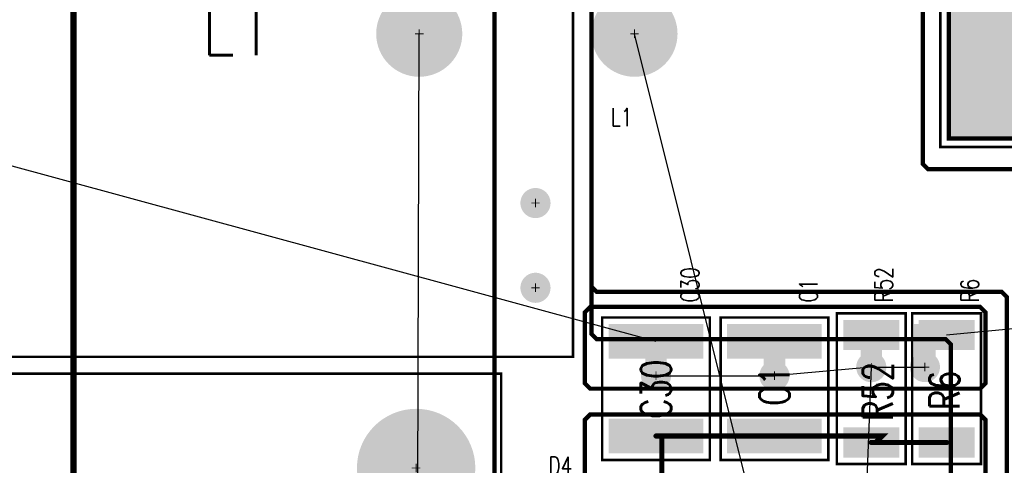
# Model space of a CAD drawing. Extents: x -4.8 to 11.7, y -3.6 to 8.1.
# Tile 50 of 53: x 4.2 to 6.5, y 4.7 to 5.7. Entities that reach past the tile are written whole.
import ezdxf

# ---------------------------------------------------------------- set-up
doc = ezdxf.new("R2010")
doc.units = 0
for name, pattern in [('SIG_1', [2, 1, 1]), ('SIG_10', [2, 1, 1]), ('SIG_18', [2, 1, 1]), ('SIG_19', [2, 1, 1])]:
    doc.linetypes.add(name, pattern=pattern)
for name, color, linetype in [('COPPER_01', 1, 'CONTINUOUS'), ('COPPER_04', 5, 'CONTINUOUS'), ('DRIL_NPLTE_THRU_01', 16, 'CONTINUOUS'), ('DRIL_NPLTE_THRU_04', 176, 'CONTINUOUS'), ('DRIL_PLTE_THRU_01', 16, 'CONTINUOUS'), ('DRIL_PLTE_THRU_04', 176, 'CONTINUOUS'), ('DRIL_SYMBOL', 254, 'CONTINUOUS'), ('LINK_00', 2, 'CONTINUOUS'), ('PADS_BOT', 5, 'CONTINUOUS'), ('PADS_INNER', 1, 'CONTINUOUS'), ('PADS_TOP', 1, 'CONTINUOUS'), ('PART_NAME_123', 255, 'CONTINUOUS'), ('PART_NAME_129', 2, 'CONTINUOUS'), ('PART_TOP_2DLINE_123', 255, 'CONTINUOUS'), ('PART_TOP_2DLINE_129', 2, 'CONTINUOUS'), ('TRACE_01', 1, 'CONTINUOUS'), ('VIAPTS', 56, 'CONTINUOUS')]:
    doc.layers.add(name, color=color, linetype=linetype)
doc.styles.add('W0$001', font='simplex', dxfattribs={"width": 0.75})
doc.styles.add('W0$006', font='simplex', dxfattribs={"width": 0.75})

# ---------------------------------------------------------------- blocks, each defined once
blk = doc.blocks.new('SMOOTH_0$01')
at = {"const_width": 0.005}
blk.add_lwpolyline([(-0.0025, 0, 1), (0.0025, 0, 1)], format="xyb", close=True, dxfattribs=at)
blk = doc.blocks.new('COPPER_277')
at = {"layer": 'COPPER_01', "const_width": 0.01}
blk.add_lwpolyline([(0, 0.012), (-0.012, 0), (-0.208, 0), (-0.22, 0.012), (-0.22, 1.0429), (-0.232, 1.0549), (-0.398, 1.0549), (-0.41, 1.0669), (-0.41, 1.1829), (-0.398, 1.1949), (-0.252, 1.1949), (-0.24, 1.2069), (-0.24, 1.503), (-0.252, 1.515), (-0.398, 1.515), (-0.41, 1.527), (-0.41, 1.718), (-0.422, 1.73), (-0.523, 1.73), (-0.535, 1.742), (-0.535, 1.873), (-0.523, 1.885), (0.383, 1.885), (0.395, 1.873), (0.395, 1.747), (0.383, 1.735), (0.012, 1.735), (0, 1.723)], close=True, dxfattribs=at)
at = {"layer": 'COPPER_01'}
for p in [(-0.535, 1.873), (-0.523, 1.885), (0.383, 1.885), (0.395, 1.873), (-0.535, 1.742), (0.012, 1.735), (0.383, 1.735), (0.395, 1.747), (-0.523, 1.73), (-0.422, 1.73), (-0.41, 1.718), (0, 1.723), (-0.41, 1.527), (-0.398, 1.515), (-0.252, 1.515), (-0.24, 1.503), (-0.398, 1.1949), (-0.252, 1.1949), (-0.24, 1.2069), (-0.41, 1.1829), (-0.41, 1.0669), (-0.398, 1.0549), (-0.232, 1.0549), (-0.22, 1.0429), (-0.22, 0.012), (-0.208, 0), (-0.012, 0), (0, 0.012)]:
    blk.add_blockref('SMOOTH_0$01', p, dxfattribs=at)
blk = doc.blocks.new('COPPER_278')
at = {"layer": 'COPPER_01', "const_width": 0.01}
blk.add_lwpolyline([(0.055, -0.03), (0.025, 0), (-0.8904, 0), (-0.9204, -0.03), (-0.9204, -2.49), (-0.8904, -2.52), (0.025, -2.52), (0.055, -2.49), (0.055, -2.195), (0.025, -2.165), (-0.315, -2.165), (-0.345, -2.135), (-0.345, -1.31), (-0.315, -1.28), (0.025, -1.28), (0.055, -1.25)], close=True, dxfattribs=at)
blk = doc.blocks.new('COPPER_279')
at = {"layer": 'COPPER_04', "const_width": 0.01}
blk.add_lwpolyline([(0.0496, 0.012), (0.0376, 0), (-0.3734, 0), (-0.3854, 0.012), (-0.3854, 1.068), (-0.3734, 1.08), (-0.3474, 1.08), (-0.3354, 1.092), (-0.3354, 2.4782), (-0.3474, 2.4902), (-1.158, 2.4902), (-1.17, 2.5022), (-1.17, 3.428), (-1.158, 3.44), (-0.4124, 3.44), (-0.4004, 3.428), (-0.4004, 2.8972), (-0.3884, 2.8852), (0.0626, 2.8852), (0.0746, 2.8732), (0.0746, 1.1302), (0.0496, 1.1302)], close=True, dxfattribs=at)
at = {"layer": 'COPPER_04'}
for p in [(-0.4004, 2.8972), (-0.3884, 2.8852), (-1.17, 2.5022), (-1.158, 2.4902), (-0.3474, 2.4902), (-0.3354, 2.4782)]:
    blk.add_blockref('SMOOTH_0$01', p, dxfattribs=at)
blk = doc.blocks.new('COPPER_280')
at = {"layer": 'COPPER_01', "const_width": 0.01}
blk.add_lwpolyline([(0.015, 0.003), (0.003, 0.015), (-0.903, 0.015), (-0.915, 0.003), (-0.915, -0.163), (-0.903, -0.175), (0.003, -0.175), (0.015, -0.163)], close=True, dxfattribs=at)
at = {"layer": 'COPPER_01'}
for p in [(-0.915, 0.003), (-0.903, 0.015), (0.003, 0.015), (0.015, 0.003), (-0.915, -0.163), (0.015, -0.163), (-0.903, -0.175), (0.003, -0.175)]:
    blk.add_blockref('SMOOTH_0$01', p, dxfattribs=at)
blk = doc.blocks.new('COPPER_281')
at = {"layer": 'COPPER_04', "const_width": 0.01}
blk.add_lwpolyline([(0.055, -0.03), (0.025, 0), (-0.8954, 0), (-0.9254, -0.03), (-0.9254, -2.49), (-0.8954, -2.52), (0.025, -2.52), (0.055, -2.49), (0.055, -2.195), (0.025, -2.165), (-0.315, -2.165), (-0.345, -2.135), (-0.345, -1.31), (-0.315, -1.28), (0.025, -1.28), (0.055, -1.25)], close=True, dxfattribs=at)
blk = doc.blocks.new('COPPER_282')
at = {"layer": 'COPPER_01', "const_width": 0.01}
blk.add_lwpolyline([(0.0496, 0.012), (0.0376, 0), (-0.3734, 0), (-0.3854, 0.012), (-0.3854, 1.068), (-0.3734, 1.08), (-0.217, 1.08), (-0.205, 1.092), (-0.205, 2.5882), (-0.217, 2.6002), (-1.158, 2.6002), (-1.17, 2.6122), (-1.17, 3.428), (-1.158, 3.44), (-0.4124, 3.44), (-0.4004, 3.428), (-0.4004, 2.8972), (-0.3884, 2.8852), (0.0376, 2.8852), (0.0496, 2.8732)], close=True, dxfattribs=at)
at = {"layer": 'COPPER_01'}
for p in [(-0.4004, 2.8972), (-0.3884, 2.8852), (-1.17, 2.6122), (-1.158, 2.6002), (-0.217, 2.6002)]:
    blk.add_blockref('SMOOTH_0$01', p, dxfattribs=at)
blk = doc.blocks.new('SMOOTH_0$006')
at = {"const_width": 0.003}
blk.add_lwpolyline([(-0.0015, 0, 1), (0.0015, 0, 1)], format="xyb", close=True, dxfattribs=at)
blk = doc.blocks.new('SMOOTH_0$001')
at = {"const_width": 0.0005}
blk.add_lwpolyline([(-0.00025, 0, 1), (0.00025, 0, 1)], format="xyb", close=True, dxfattribs=at)
blk = doc.blocks.new('PART_BODY_TOP_199')
at = {"layer": 'PART_TOP_2DLINE_123', "const_width": 0.006}
blk.add_lwpolyline([(-0.1655, 0.125), (0.1655, 0.125), (0.1655, -0.125), (-0.1655, -0.125)], close=True, dxfattribs=at)
at = {"layer": 'PART_TOP_2DLINE_129', "const_width": 0.001}
blk.add_lwpolyline([(-0.1655, 0.125), (0.1655, 0.125), (0.1655, -0.125), (-0.1655, -0.125)], close=True, dxfattribs=at)
at = {"layer": 'PART_TOP_2DLINE_123'}
for p in [(-0.1655, 0.125), (0.1655, 0.125), (-0.1655, -0.125), (0.1655, -0.125)]:
    blk.add_blockref('SMOOTH_0$006', p, dxfattribs=at)
at = {"layer": 'PART_TOP_2DLINE_129'}
for p in [(-0.1655, 0.125), (0.1655, 0.125), (-0.1655, -0.125), (0.1655, -0.125)]:
    blk.add_blockref('SMOOTH_0$001', p, dxfattribs=at)
blk = doc.blocks.new('DRIL_HOLE_0')
blk.add_lwpolyline([(0, 0, 1), (0, 0, 1)], format="xyb", close=True)
blk = doc.blocks.new('PAD_0')
blk.add_lwpolyline([(0, 0, 1), (0, 0, 1)], format="xyb", close=True)
blk = doc.blocks.new('PAD_32')
at = {"const_width": 0.08}
blk.add_lwpolyline([(-0.11, 0), (0.11, 0)], dxfattribs=at)
blk = doc.blocks.new('STK_TOP_44')
at = {"layer": 'DRIL_NPLTE_THRU_01'}
blk.add_blockref('DRIL_HOLE_0', (0, 0), dxfattribs=at)
at = {"layer": 'DRIL_NPLTE_THRU_04'}
blk.add_blockref('DRIL_HOLE_0', (0, 0), dxfattribs=at)
at = {"layer": 'PADS_BOT'}
blk.add_blockref('PAD_0', (0, 0), dxfattribs=at)
at = {"layer": 'PADS_INNER'}
blk.add_blockref('PAD_0', (0, 0), dxfattribs=at)
at = {"layer": 'PADS_TOP', "rotation": 90}
blk.add_blockref('PAD_32', (0, 0), dxfattribs=at)
blk = doc.blocks.new('SYM_TOP_32')
for name, p in [('STK_TOP_44', (-0.11, 0)), ('STK_TOP_44', (0.11, 0)), ('PART_BODY_TOP_199', (0, 0))]:
    blk.add_blockref(name, p)
blk = doc.blocks.new('PART_TOP_48')
blk.add_blockref('SYM_TOP_32', (0, 0))
at = {"layer": 'PART_NAME_123', "style": 'W0$006', "width": 0.75}
blk.add_text('C1', height=0.042, rotation=180, dxfattribs=at).set_placement((-0.2, 0.1))
at = {"layer": 'PART_NAME_129', "style": 'W0$001', "width": 0.75}
blk.add_text('C1', height=0.07, rotation=180, dxfattribs=at).set_placement((0.04, 0.035))
blk = doc.blocks.new('PART_BODY_TOP_176')
at = {"layer": 'PART_TOP_2DLINE_123', "const_width": 0.006}
blk.add_lwpolyline([(0.175, 0.08), (0.175, -0.08), (-0.175, -0.08), (-0.175, 0.08)], close=True, dxfattribs=at)
at = {"layer": 'PART_TOP_2DLINE_129', "const_width": 0.001}
blk.add_lwpolyline([(0.175, 0.08), (0.175, -0.08), (-0.175, -0.08), (-0.175, 0.08)], close=True, dxfattribs=at)
at = {"layer": 'PART_TOP_2DLINE_123'}
for p in [(-0.175, 0.08), (0.175, 0.08), (-0.175, -0.08), (0.175, -0.08)]:
    blk.add_blockref('SMOOTH_0$006', p, dxfattribs=at)
at = {"layer": 'PART_TOP_2DLINE_129'}
for p in [(-0.175, 0.08), (0.175, 0.08), (-0.175, -0.08), (0.175, -0.08)]:
    blk.add_blockref('SMOOTH_0$001', p, dxfattribs=at)
blk = doc.blocks.new('PAD_34')
at = {"const_width": 0.07}
blk.add_lwpolyline([(-0.065, 0), (0.065, 0)], dxfattribs=at)
blk = doc.blocks.new('STK_TOP_11')
at = {"layer": 'DRIL_NPLTE_THRU_01'}
blk.add_blockref('DRIL_HOLE_0', (0, 0), dxfattribs=at)
at = {"layer": 'DRIL_NPLTE_THRU_04'}
blk.add_blockref('DRIL_HOLE_0', (0, 0), dxfattribs=at)
at = {"layer": 'PADS_BOT'}
blk.add_blockref('PAD_0', (0, 0), dxfattribs=at)
at = {"layer": 'PADS_INNER'}
blk.add_blockref('PAD_0', (0, 0), dxfattribs=at)
at = {"layer": 'PADS_TOP', "rotation": 90}
blk.add_blockref('PAD_34', (0, 0), dxfattribs=at)
blk = doc.blocks.new('SYM_TOP_9')
for name, p in [('STK_TOP_11', (-0.125, 0)), ('STK_TOP_11', (0.125, 0)), ('PART_BODY_TOP_176', (0, 0))]:
    blk.add_blockref(name, p)
blk = doc.blocks.new('PART_TOP_49')
blk.add_blockref('SYM_TOP_9', (0, 0))
at = {"layer": 'PART_NAME_123', "style": 'W0$006', "width": 0.75}
blk.add_text('R6', height=0.042, dxfattribs=at).set_placement((0.2, -0.075))
at = {"layer": 'PART_NAME_129', "style": 'W0$001', "width": 0.75}
blk.add_text('R6', height=0.07, dxfattribs=at).set_placement((-0.05, -0.03))
blk = doc.blocks.new('PART_BODY_TOP_179')
at = {"layer": 'PART_TOP_2DLINE_123', "const_width": 0.006}
for points in [[(0.15, 0.09), (-0.15, 0.09), (-0.15, -0.09), (0.15, -0.09)], [(0.01, -0.08), (-0.02, -0.06), (0.01, -0.04)], [(0.01, -0.08), (-0.02, -0.06), (0.01, -0.04)]]:
    blk.add_lwpolyline(points, close=True, dxfattribs=at)
blk.add_lwpolyline([(-0.02, -0.04), (-0.02, -0.08)], dxfattribs=at)
blk.add_lwpolyline([(-0.02, -0.04), (-0.02, -0.08)], dxfattribs=at)
at = {"layer": 'PART_TOP_2DLINE_129', "const_width": 0.001}
for points in [[(0.15, 0.09), (-0.15, 0.09), (-0.15, -0.09), (0.15, -0.09)], [(0.015, -0.015), (-0.015, 0.005), (0.015, 0.025)]]:
    blk.add_lwpolyline(points, close=True, dxfattribs=at)
blk.add_lwpolyline([(-0.015, 0.025), (-0.015, -0.015)], dxfattribs=at)
at = {"layer": 'PART_TOP_2DLINE_123'}
for p in [(-0.15, 0.09), (0.15, 0.09), (-0.02, -0.04), (-0.02, -0.04), (0.01, -0.04), (0.01, -0.04), (-0.02, -0.06), (-0.02, -0.06), (-0.15, -0.09), (-0.02, -0.08), (-0.02, -0.08), (0.01, -0.08), (0.01, -0.08), (0.15, -0.09)]:
    blk.add_blockref('SMOOTH_0$006', p, dxfattribs=at)
at = {"layer": 'PART_TOP_2DLINE_129'}
for p in [(-0.15, 0.09), (0.15, 0.09), (-0.015, 0.025), (0.015, 0.025), (-0.015, 0.005), (-0.015, -0.015), (0.015, -0.015), (-0.15, -0.09), (0.15, -0.09)]:
    blk.add_blockref('SMOOTH_0$001', p, dxfattribs=at)
blk = doc.blocks.new('PAD_18')
at = {"const_width": 0.1}
blk.add_lwpolyline([(-0.05, 0), (0.05, 0)], dxfattribs=at)
blk = doc.blocks.new('STK_TOP_15')
at = {"layer": 'DRIL_NPLTE_THRU_01'}
blk.add_blockref('DRIL_HOLE_0', (0, 0), dxfattribs=at)
at = {"layer": 'DRIL_NPLTE_THRU_04'}
blk.add_blockref('DRIL_HOLE_0', (0, 0), dxfattribs=at)
at = {"layer": 'PADS_BOT'}
blk.add_blockref('PAD_0', (0, 0), dxfattribs=at)
at = {"layer": 'PADS_INNER'}
blk.add_blockref('PAD_0', (0, 0), dxfattribs=at)
at = {"layer": 'PADS_TOP'}
blk.add_blockref('PAD_18', (0, 0), dxfattribs=at)
blk = doc.blocks.new('SYM_TOP_12')
for name, p in [('PART_BODY_TOP_179', (0, 0)), ('STK_TOP_15', (-0.087, 0)), ('STK_TOP_15', (0.087, 0))]:
    blk.add_blockref(name, p)
blk = doc.blocks.new('PART_TOP_50')
blk.add_blockref('SYM_TOP_12', (0, 0))
at = {"layer": 'PART_NAME_123', "style": 'W0$006', "width": 0.75}
blk.add_text('D4', height=0.042, rotation=180, dxfattribs=at).set_placement((0.125, -0.1))
at = {"layer": 'PART_NAME_129', "style": 'W0$001', "width": 0.75}
blk.add_text('D4', height=0.07, rotation=180, dxfattribs=at).set_placement((-0.0396, 0.0398))
blk = doc.blocks.new('PART_BODY_TOP_197')
at = {"layer": 'PART_TOP_2DLINE_123', "const_width": 0.006}
blk.add_lwpolyline([(0.81, 1.035), (-0.81, 1.035), (-0.81, -1.035), (0.81, -1.035)], close=True, dxfattribs=at)
at = {"layer": 'PART_TOP_2DLINE_129', "const_width": 0.001}
blk.add_lwpolyline([(0.81, 1.035), (-0.81, 1.035), (-0.81, -1.035), (0.81, -1.035)], close=True, dxfattribs=at)
at = {"layer": 'PART_TOP_2DLINE_123'}
for p in [(-0.81, 1.035), (0.81, 1.035), (-0.81, -1.035), (0.81, -1.035)]:
    blk.add_blockref('SMOOTH_0$006', p, dxfattribs=at)
at = {"layer": 'PART_TOP_2DLINE_129'}
for p in [(-0.81, 1.035), (0.81, 1.035), (-0.81, -1.035), (0.81, -1.035)]:
    blk.add_blockref('SMOOTH_0$001', p, dxfattribs=at)
blk = doc.blocks.new('DRIL_SYMBOL_0$052')
at = {"layer": 'DRIL_SYMBOL', "const_width": 0.002}
for points in [[(-0.01, 0), (0.01, 0)], [(0, -0.01), (0, 0.01)]]:
    blk.add_lwpolyline(points, dxfattribs=at)
blk = doc.blocks.new('DRIL_HOLE_0$052')
at = {"const_width": 0.026}
blk.add_lwpolyline([(-0.013, 0, 1), (0.013, 0, 1)], format="xyb", close=True, dxfattribs=at)
blk.add_blockref('DRIL_SYMBOL_0$052', (0, 0))
blk = doc.blocks.new('PAD_48')
at = {"const_width": 0.04}
blk.add_lwpolyline([(0, -0.02, 1), (0, 0.02, 1)], format="xyb", close=True, dxfattribs=at)
blk = doc.blocks.new('STK_TOP_166')
at = {"layer": 'DRIL_PLTE_THRU_01'}
blk.add_blockref('DRIL_HOLE_0$052', (0, 0), dxfattribs=at)
at = {"layer": 'DRIL_PLTE_THRU_04'}
blk.add_blockref('DRIL_HOLE_0$052', (0, 0), dxfattribs=at)
at = {"layer": 'PADS_BOT'}
blk.add_blockref('PAD_48', (0, 0), dxfattribs=at)
at = {"layer": 'PADS_INNER'}
blk.add_blockref('PAD_48', (0, 0), dxfattribs=at)
at = {"layer": 'PADS_TOP'}
blk.add_blockref('PAD_48', (0, 0), dxfattribs=at)
blk = doc.blocks.new('DRIL_SYMBOL_0$2')
at = {"layer": 'DRIL_SYMBOL', "const_width": 0.002}
for points in [[(-0.01, 0), (0.01, 0)], [(0, -0.01), (0, 0.01)]]:
    blk.add_lwpolyline(points, dxfattribs=at)
blk = doc.blocks.new('DRIL_HOLE_0$2')
at = {"const_width": 0.1}
blk.add_lwpolyline([(-0.05, 0, 1), (0.05, 0, 1)], format="xyb", close=True, dxfattribs=at)
blk.add_blockref('DRIL_SYMBOL_0$2', (0, 0))
blk = doc.blocks.new('PAD_52')
at = {"const_width": 0.1375}
blk.add_lwpolyline([(0, -0.06875, 1), (0, 0.06875, 1)], format="xyb", close=True, dxfattribs=at)
blk = doc.blocks.new('STK_TOP_42')
at = {"layer": 'DRIL_PLTE_THRU_01'}
blk.add_blockref('DRIL_HOLE_0$2', (0, 0), dxfattribs=at)
at = {"layer": 'DRIL_PLTE_THRU_04'}
blk.add_blockref('DRIL_HOLE_0$2', (0, 0), dxfattribs=at)
at = {"layer": 'PADS_BOT'}
blk.add_blockref('PAD_52', (0, 0), dxfattribs=at)
at = {"layer": 'PADS_INNER'}
blk.add_blockref('PAD_52', (0, 0), dxfattribs=at)
at = {"layer": 'PADS_TOP'}
blk.add_blockref('PAD_52', (0, 0), dxfattribs=at)
blk = doc.blocks.new('SYM_TOP_30')
for name, p in [('PART_BODY_TOP_197', (0, 0)), ('STK_TOP_42', (-0.591, 0.8375)), ('STK_TOP_42', (-0.197, 0.8375)), ('STK_TOP_42', (0.197, 0.8375)), ('STK_TOP_42', (0.591, 0.8375)), ('STK_TOP_166', (-0.591, -0.8375)), ('STK_TOP_166', (-0.394, -0.8375)), ('STK_TOP_166', (-0.197, -0.8375)), ('STK_TOP_166', (0.197, -0.8375)), ('STK_TOP_166', (0.394, -0.8375)), ('STK_TOP_166', (0.591, -0.8375))]:
    blk.add_blockref(name, p)
blk = doc.blocks.new('PART_TOP_72')
blk.add_blockref('SYM_TOP_30', (0, 0))
at = {"layer": 'PART_NAME_123', "style": 'W0$006', "width": 0.75}
blk.add_text('T2', height=0.042, rotation=90, dxfattribs=at).set_placement((0.77, -1.125))
at = {"layer": 'PART_NAME_129', "style": 'W0$001', "width": 0.75}
blk.add_text('T2', height=0.21, rotation=90, dxfattribs=at).set_placement((0.095, -0.13))
blk = doc.blocks.new('PART_BODY_TOP_188')
at = {"layer": 'PART_TOP_2DLINE_123', "const_width": 0.006}
blk.add_lwpolyline([(-0.33, 0.27), (0.37, 0.27), (0.37, -0.27), (-0.33, -0.27)], dxfattribs=at)
at = {"layer": 'PART_TOP_2DLINE_129', "const_width": 0.01}
blk.add_lwpolyline([(-1.2, -0.25), (-1.2, 0.25), (0.35, 0.25), (0.35, -0.25)], close=True, dxfattribs=at)
for points in [[(-1.1, 0.25), (-1.1, -0.25)], [(-0.6, 0.25), (-0.6, -0.25)], [(-0.35, 0.25), (-0.35, -0.25)], [(-0.45, 0.225), (-0.45, 0.175)], [(-0.865, 0.125), (-0.865, -0.125)], [(-0.835, 0.125), (-0.835, -0.125)], [(-0.45, 0.125), (-0.45, 0.075)], [(-0.45, 0.025), (-0.45, -0.025)], [(-0.45, -0.075), (-0.45, -0.125)], [(-0.45, -0.175), (-0.45, -0.225)]]:
    blk.add_lwpolyline(points, dxfattribs=at)
blk.add_lwpolyline([(-0.725, 0, 1), (-0.975, 0, 1)], format="xyb", close=True, dxfattribs=at)
at = {"layer": 'PART_TOP_2DLINE_123'}
for p in [(-0.33, 0.27), (0.37, 0.27), (-0.33, -0.27), (0.37, -0.27)]:
    blk.add_blockref('SMOOTH_0$006', p, dxfattribs=at)
at = {"layer": 'PART_TOP_2DLINE_129'}
for p in [(-1.2, 0.25), (-1.1, 0.25), (-0.6, 0.25), (-0.35, 0.25), (0.35, 0.25), (-0.45, 0.225), (-0.45, 0.175), (-0.865, 0.125), (-0.835, 0.125), (-0.45, 0.125), (-0.45, 0.075), (-0.45, 0.025), (-0.45, -0.025), (-0.45, -0.075), (-0.865, -0.125), (-0.835, -0.125), (-0.45, -0.125), (-0.45, -0.175), (-0.45, -0.225), (-1.2, -0.25), (-1.1, -0.25), (-0.6, -0.25), (-0.35, -0.25), (0.35, -0.25)]:
    blk.add_blockref('SMOOTH_0$01', p, dxfattribs=at)
blk = doc.blocks.new('DRIL_SYMBOL_0$26')
at = {"layer": 'DRIL_SYMBOL', "const_width": 0.002}
for points in [[(-0.01, 0), (0.01, 0)], [(0, -0.01), (0, 0.01)]]:
    blk.add_lwpolyline(points, dxfattribs=at)
blk = doc.blocks.new('DRIL_HOLE_0$26')
at = {"const_width": 0.13}
blk.add_lwpolyline([(-0.065, 0, 1), (0.065, 0, 1)], format="xyb", close=True, dxfattribs=at)
blk.add_blockref('DRIL_SYMBOL_0$26', (0, 0))
blk = doc.blocks.new('PAD_99')
at = {"const_width": 0.5}
blk.add_lwpolyline([(-0.35, 0), (0.35, 0)], dxfattribs=at)
blk = doc.blocks.new('STK_TOP_30')
at = {"layer": 'DRIL_PLTE_THRU_01'}
blk.add_blockref('DRIL_HOLE_0$26', (0, 0), dxfattribs=at)
at = {"layer": 'DRIL_PLTE_THRU_04'}
blk.add_blockref('DRIL_HOLE_0$26', (0, 0), dxfattribs=at)
at = {"layer": 'PADS_BOT'}
blk.add_blockref('PAD_99', (0, 0), dxfattribs=at)
at = {"layer": 'PADS_INNER'}
blk.add_blockref('PAD_99', (0, 0), dxfattribs=at)
at = {"layer": 'PADS_TOP'}
blk.add_blockref('PAD_99', (0, 0), dxfattribs=at)
blk = doc.blocks.new('SYM_TOP_21')
for name in ['PART_BODY_TOP_188', 'STK_TOP_30']:
    blk.add_blockref(name, (0, 0))
blk = doc.blocks.new('PART_TOP_147')
blk.add_blockref('SYM_TOP_21', (0, 0))
at = {"layer": 'PART_NAME_123', "style": 'W0$006', "width": 0.75}
blk.add_text('M5', height=0.042, rotation=180, dxfattribs=at).set_placement((0.31, -0.29))
at = {"layer": 'PART_NAME_129', "style": 'W0$001', "width": 0.75}
blk.add_text('M5', height=0.105, rotation=180, dxfattribs=at).set_placement((0.0506, 0.0264))
blk = doc.blocks.new('PART_TOP_224')
blk.add_blockref('SYM_TOP_32', (0, 0))
at = {"layer": 'PART_NAME_123', "style": 'W0$006', "width": 0.75}
blk.add_text('C30', height=0.042, rotation=180, dxfattribs=at).set_placement((-0.2, 0.1))
at = {"layer": 'PART_NAME_129', "style": 'W0$001', "width": 0.75}
blk.add_text('C30', height=0.07, rotation=180, dxfattribs=at).set_placement((0.07, 0.035))
blk = doc.blocks.new('PART_TOP_226')
blk.add_blockref('SYM_TOP_9', (0, 0))
at = {"layer": 'PART_NAME_123', "style": 'W0$006', "width": 0.75}
blk.add_text('R52', height=0.042, dxfattribs=at).set_placement((0.2, -0.05))
at = {"layer": 'PART_NAME_129', "style": 'W0$001', "width": 0.75}
blk.add_text('R52', height=0.07, dxfattribs=at).set_placement((-0.075, -0.05))
blk = doc.blocks.new('PART_BODY_TOP_269')
at = {"layer": 'PART_TOP_2DLINE_123', "const_width": 0.006}
blk.add_lwpolyline([(-0.751, 0.855), (0.75, 0.855), (0.75, -0.732), (-0.751, -0.732)], close=True, dxfattribs=at)
at = {"layer": 'PART_TOP_2DLINE_129', "const_width": 0.001}
blk.add_lwpolyline([(-0.751, 0.855), (0.75, 0.855), (0.75, -0.732), (-0.751, -0.732)], close=True, dxfattribs=at)
at = {"layer": 'PART_TOP_2DLINE_123'}
for p in [(-0.751, 0.855), (0.75, 0.855), (-0.751, -0.732), (0.75, -0.732)]:
    blk.add_blockref('SMOOTH_0$006', p, dxfattribs=at)
at = {"layer": 'PART_TOP_2DLINE_129'}
for p in [(-0.751, 0.855), (0.75, 0.855), (-0.751, -0.732), (0.75, -0.732)]:
    blk.add_blockref('SMOOTH_0$001', p, dxfattribs=at)
blk = doc.blocks.new('DRIL_SYMBOL_0$15')
at = {"layer": 'DRIL_SYMBOL', "const_width": 0.002}
for points in [[(-0.01, 0), (0.01, 0)], [(0, -0.01), (0, 0.01)]]:
    blk.add_lwpolyline(points, dxfattribs=at)
blk = doc.blocks.new('DRIL_HOLE_0$15')
at = {"const_width": 0.075}
blk.add_lwpolyline([(-0.0375, 0, 1), (0.0375, 0, 1)], format="xyb", close=True, dxfattribs=at)
blk.add_blockref('DRIL_SYMBOL_0$15', (0, 0))
blk = doc.blocks.new('PAD_143')
at = {"const_width": 0.1}
blk.add_lwpolyline([(0, -0.05, 1), (0, 0.05, 1)], format="xyb", close=True, dxfattribs=at)
blk = doc.blocks.new('STK_TOP_25')
at = {"layer": 'DRIL_PLTE_THRU_01'}
blk.add_blockref('DRIL_HOLE_0$15', (0, 0), dxfattribs=at)
at = {"layer": 'DRIL_PLTE_THRU_04'}
blk.add_blockref('DRIL_HOLE_0$15', (0, 0), dxfattribs=at)
at = {"layer": 'PADS_BOT'}
blk.add_blockref('PAD_143', (0, 0), dxfattribs=at)
at = {"layer": 'PADS_INNER'}
blk.add_blockref('PAD_143', (0, 0), dxfattribs=at)
at = {"layer": 'PADS_TOP'}
blk.add_blockref('PAD_143', (0, 0), dxfattribs=at)
blk = doc.blocks.new('DRIL_SYMBOL_0$04')
at = {"layer": 'DRIL_SYMBOL', "const_width": 0.002}
for points in [[(-0.01, 0), (0.01, 0)], [(0, -0.01), (0, 0.01)]]:
    blk.add_lwpolyline(points, dxfattribs=at)
blk = doc.blocks.new('DRIL_HOLE_0$04')
at = {"const_width": 0.02}
blk.add_lwpolyline([(-0.01, 0, 1), (0.01, 0, 1)], format="xyb", close=True, dxfattribs=at)
blk.add_blockref('DRIL_SYMBOL_0$04', (0, 0))
blk = doc.blocks.new('PAD_3')
at = {"const_width": 0.035}
blk.add_lwpolyline([(0, -0.0175, 1), (0, 0.0175, 1)], format="xyb", close=True, dxfattribs=at)
blk = doc.blocks.new('STK_TOP_16')
at = {"layer": 'DRIL_PLTE_THRU_01'}
blk.add_blockref('DRIL_HOLE_0$04', (0, 0), dxfattribs=at)
at = {"layer": 'DRIL_PLTE_THRU_04'}
blk.add_blockref('DRIL_HOLE_0$04', (0, 0), dxfattribs=at)
at = {"layer": 'PADS_BOT'}
blk.add_blockref('PAD_3', (0, 0), dxfattribs=at)
at = {"layer": 'PADS_INNER'}
blk.add_blockref('PAD_3', (0, 0), dxfattribs=at)
at = {"layer": 'PADS_TOP'}
blk.add_blockref('PAD_3', (0, 0), dxfattribs=at)
blk = doc.blocks.new('SYM_TOP_102')
for name, p in [('PART_BODY_TOP_269', (0, 0)), ('STK_TOP_16', (-0.5905, 0.733)), ('STK_TOP_16', (-0.3935, 0.733)), ('STK_TOP_16', (-0.1965, 0.733)), ('STK_TOP_16', (0.1965, 0.733)), ('STK_TOP_16', (0.3935, 0.733)), ('STK_TOP_16', (0.5905, 0.733)), ('STK_TOP_25', (0, -0.375)), ('STK_TOP_16', (-0.5905, -0.645)), ('STK_TOP_16', (-0.3935, -0.645)), ('STK_TOP_16', (0.3935, -0.645)), ('STK_TOP_16', (0.5905, -0.645)), ('STK_TOP_25', (0, -0.875))]:
    blk.add_blockref(name, p)
blk = doc.blocks.new('PART_TOP_277')
blk.add_blockref('SYM_TOP_102', (0, 0))
at = {"layer": 'PART_NAME_123', "style": 'W0$006', "width": 0.75}
blk.add_text('L1', height=0.042, rotation=270, dxfattribs=at).set_placement((-0.215, -0.82))
at = {"layer": 'PART_NAME_129', "style": 'W0$001', "width": 0.75}
blk.add_text('L1', height=0.14, rotation=270, dxfattribs=at).set_placement((-0.05, 0.13))
blk = doc.blocks.new('SMOOTH_0$05')
at = {"const_width": 0.025}
blk.add_lwpolyline([(-0.0125, 0, 1), (0.0125, 0, 1)], format="xyb", close=True, dxfattribs=at)
blk = doc.blocks.new('SMOOTH_0$012')
at = {"const_width": 0.006}
blk.add_lwpolyline([(-0.003, 0, 1), (0.003, 0, 1)], format="xyb", close=True, dxfattribs=at)
blk = doc.blocks.new('DRIL_SYMBOL_0$037')
at = {"layer": 'DRIL_SYMBOL', "const_width": 0.002}
for points in [[(-0.01, 0), (0.01, 0)], [(0, -0.01), (0, 0.01)]]:
    blk.add_lwpolyline(points, dxfattribs=at)
blk = doc.blocks.new('DRIL_HOLE_0$037')
at = {"const_width": 0.0185}
blk.add_lwpolyline([(-0.00925, 0, 1), (0.00925, 0, 1)], format="xyb", close=True, dxfattribs=at)
blk.add_blockref('DRIL_SYMBOL_0$037', (0, 0))
blk = doc.blocks.new('PAD_179')
at = {"const_width": 0.0275}
blk.add_lwpolyline([(0, -0.01375, 1), (0, 0.01375, 1)], format="xyb", close=True, dxfattribs=at)
blk = doc.blocks.new('STK_TOP_0')
at = {"layer": 'DRIL_PLTE_THRU_01'}
blk.add_blockref('DRIL_HOLE_0$037', (0, 0), dxfattribs=at)
at = {"layer": 'DRIL_PLTE_THRU_04'}
blk.add_blockref('DRIL_HOLE_0$037', (0, 0), dxfattribs=at)
at = {"layer": 'PADS_BOT'}
blk.add_blockref('PAD_179', (0, 0), dxfattribs=at)
at = {"layer": 'PADS_INNER'}
blk.add_blockref('PAD_3', (0, 0), dxfattribs=at)
at = {"layer": 'PADS_TOP'}
blk.add_blockref('PAD_179', (0, 0), dxfattribs=at)
blk = doc.blocks.new('SYM_TOP_1')
blk.add_blockref('STK_TOP_0', (0, 0))

msp = doc.modelspace()

# ---------------------------------------------------------------- linework, layer by layer
at = {"layer": 'LINK_00', "linetype": 'SIG_10'}
msp.add_line((5.0932, 3.4835), (5.1004, 5.6748), dxfattribs=at)
at = {"layer": 'LINK_00', "linetype": 'SIG_19'}
msp.add_line((6.5275, 1.9647), (5.6004, 5.6748), dxfattribs=at)
at = {"layer": 'LINK_00', "linetype": 'SIG_1'}
for p, q in [((5.6504, 4.9598), (3.2244, 5.6208)), ((6.3254, 4.9748), (6.8356, 5.0246)), ((6.1504, 4.8998), (5.9254, 4.8798)), ((6.1504, 4.8998), (6.0654, 2.7398)), ((6.1504, 4.8998), (6.275, 4.9)), ((5.6504, 4.8798), (5.9254, 4.8798))]:
    msp.add_line(p, q, dxfattribs=at)
at = {"layer": 'TRACE_01', "linetype": 'SIG_1', "const_width": 0.05}
for points in [[(6.1504, 4.8998), (6.1504, 4.9748)], [(6.275, 4.9), (6.275, 4.9748), (6.3254, 4.9748)], [(5.6504, 4.8798), (5.6504, 4.9598)], [(5.9254, 4.8798), (5.9254, 4.9598)]]:
    msp.add_lwpolyline(points, dxfattribs=at)
at = {"layer": 'TRACE_01', "linetype": 'SIG_18', "const_width": 0.012}
for points in [[(5.6124, 4.5497), (5.6639, 4.5513), (5.6639, 4.7398)], [(5.6639, 4.7398), (5.6504, 4.7398)], [(5.9254, 4.7398), (5.6639, 4.7398)], [(6.1504, 4.7248), (6.1604, 4.7248), (6.1754, 4.7398), (5.9254, 4.7398)], [(6.1504, 4.7248), (6.3254, 4.7248)]]:
    msp.add_lwpolyline(points, dxfattribs=at)

# ---------------------------------------------------------------- block references
for name, p, rotation in [('PART_TOP_277', (4.7254, 5.6748), 90), ('PART_TOP_147', (6.6806, 5.6814), 180), ('PART_TOP_224', (5.6504, 4.8498), 270), ('PART_TOP_226', (6.1504, 4.8498), 90), ('PART_TOP_48', (5.9254, 4.8498), 270), ('PART_TOP_49', (6.3254, 4.8498), 90), ('PART_TOP_72', (4.2557, 4.0745), 270), ('PART_TOP_50', (5.5254, 4.5497), 180)]:
    msp.add_blockref(name, p, dxfattribs=dict(rotation=rotation))
at = {"linetype": 'SIG_19'}
for name in ['COPPER_279', 'COPPER_282']:
    msp.add_blockref(name, (6.6704, 2.4748), dxfattribs=at)
at = {"linetype": 'SIG_10'}
for name in ['COPPER_281', 'COPPER_278']:
    msp.add_blockref(name, (5.2204, 5.7948), dxfattribs=at)
at = {"linetype": 'SIG_1'}
msp.add_blockref('COPPER_280', (6.4004, 5.0248), dxfattribs=at)
at = {"linetype": 'SIG_18'}
msp.add_blockref('COPPER_277', (6.0204, 2.9048), dxfattribs=at)
at = {"layer": 'TRACE_01'}
for name, p in [('SMOOTH_0$05', (6.1504, 4.9748)), ('SMOOTH_0$05', (6.275, 4.9748)), ('SMOOTH_0$05', (6.3254, 4.9748)), ('SMOOTH_0$05', (5.6504, 4.9598)), ('SMOOTH_0$05', (5.9254, 4.9598)), ('SMOOTH_0$05', (6.1504, 4.8998)), ('SMOOTH_0$05', (6.275, 4.9)), ('SMOOTH_0$05', (5.6504, 4.8798)), ('SMOOTH_0$05', (5.9254, 4.8798)), ('SMOOTH_0$012', (5.6504, 4.7398)), ('SMOOTH_0$012', (5.6639, 4.7398)), ('SMOOTH_0$012', (5.6639, 4.7398)), ('SMOOTH_0$012', (5.6639, 4.7398)), ('SMOOTH_0$012', (5.9254, 4.7398)), ('SMOOTH_0$012', (5.9254, 4.7398)), ('SMOOTH_0$012', (6.1754, 4.7398)), ('SMOOTH_0$012', (6.1504, 4.7248)), ('SMOOTH_0$012', (6.1504, 4.7248)), ('SMOOTH_0$012', (6.1604, 4.7248)), ('SMOOTH_0$012', (6.3254, 4.7248))]:
    msp.add_blockref(name, p, dxfattribs=at)
at = {"layer": 'VIAPTS', "linetype": 'SIG_1'}
for p in [(6.1504, 4.8998), (6.275, 4.9), (5.6504, 4.8798), (5.9254, 4.8798)]:
    msp.add_blockref('SYM_TOP_1', p, dxfattribs=at)

doc.saveas('drawing.dxf')
